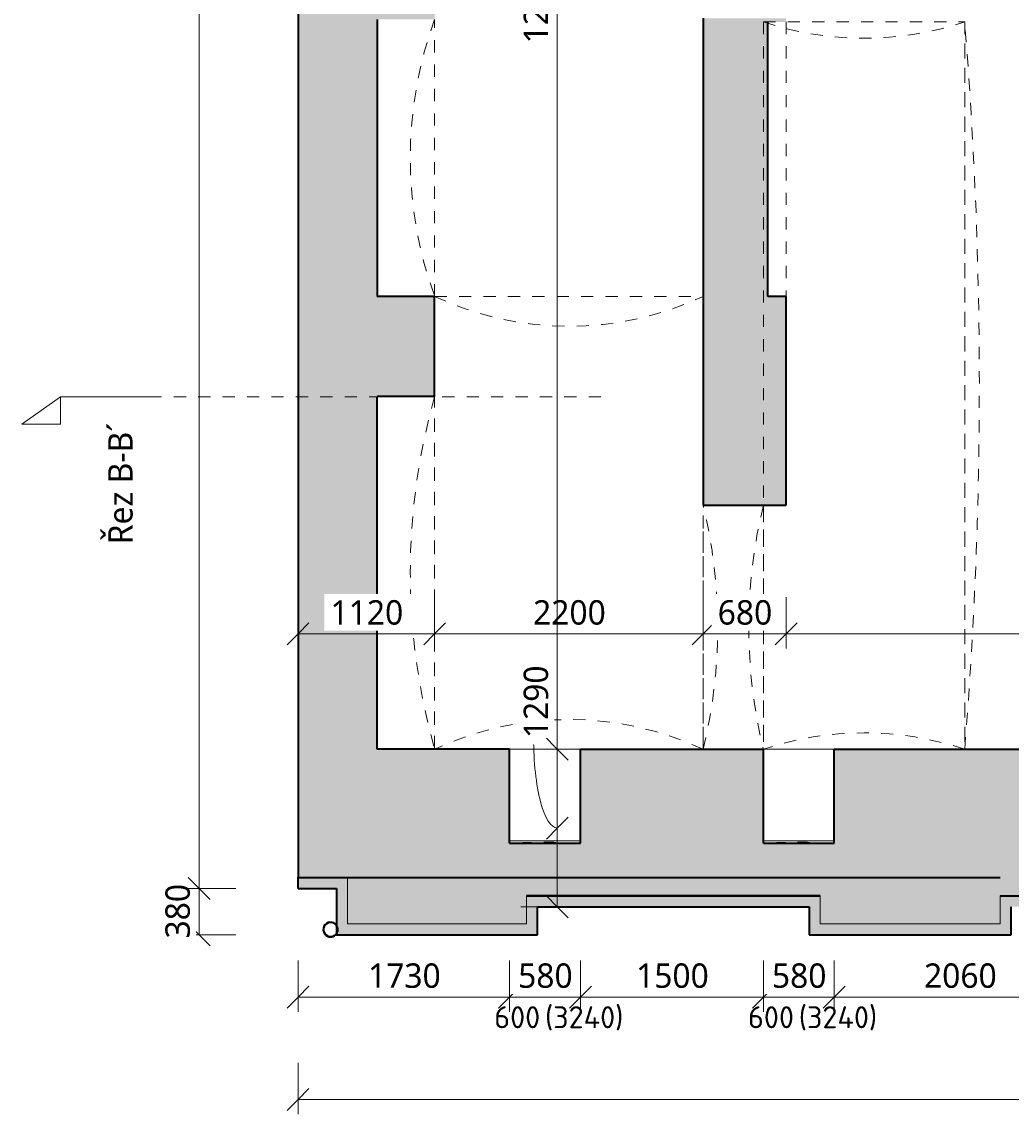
# Model space of a CAD drawing. Header units: metres. Extents: x -2.5 to 41.5, y -3.2 to 29.6.
# Tile 1 of 16: x -2.5 to 5.6, y -1.5 to 7.5. Entities that reach past the tile are written whole.
import ezdxf

# ---------------------------------------------------------------- set-up
doc = ezdxf.new("R2010")
doc.units = ezdxf.units.M
for name, pattern in [('AV - Carkovana 2mm', [0.0027, 0.002, -0.0007]), ('AV - Cerch_ 1 tecka 10mm', [0.018, 0.01, -0.004, 0, -0.004]), ('AV - Cerch_ 1 tecka 2mm', [0.004, 0.002, -0.001, 0, -0.001])]:
    doc.linetypes.add(name, pattern=pattern)
doc.layers.add('AV-KOTY', color=5, linetype='Continuous', lineweight=13, true_color=0x0000ff)
for name, color, linetype, lineweight in [('AV-KOTY-100', 7, 'Continuous', 5), ('AV-SRAFY', 7, 'Continuous', 35), ('AV-STAVBA', 7, 'Continuous', 18)]:
    doc.layers.add(name, color=color, linetype=linetype, lineweight=lineweight)
doc.styles.add('ISOCPEUR', font='isocpeur.ttf', dxfattribs={"height": 0.18})
doc.styles.add('Trebuchet MS', font='trebuc.ttf', dxfattribs={"height": 0.2})
doc.dimstyles.new('2_mm_-_O_-_Blue_-_mm', dxfattribs={"dimscale": 0.3048, "dimtxt": 0.20619, "dimasz": 0.590551, "dimexe": 0.393701, "dimexo": 0.0625, "dimgap": 0.065617, "dimtad": 1, "dimdec": 0, "dimlfac": 1000, "dimzin": 0, "dimdsep": 46, "dimtxsty": 'Trebuchet MS', "dimblk1": 'OBLIQUE', "dimblk2": 'OBLIQUE', "dimsah": 1, "dimcen": 0.09, "dimazin": 0, "dimtfac": 1, "dimtdec": 4, "dimtix": 1, "dimtmove": 0, "dimatfit": 3, "dimfxl": 0.984252, "dimfxlon": 1, "dimtvp": 1, "dimtfill": 1, "dimtolj": 1, "dimtzin": 0, "dimarcsym": 2})
doc.dimstyles.new('2_mm_-_O_-_Blue_-_mm_-_zaokrouhlena', dxfattribs={"dimscale": 0.3048, "dimtxt": 0.20619, "dimasz": 0.590551, "dimexe": 0.393701, "dimexo": 0.0625, "dimgap": 0.065617, "dimtad": 1, "dimdec": 0, "dimlfac": 1000, "dimrnd": 10, "dimzin": 0, "dimdsep": 46, "dimtxsty": 'Trebuchet MS', "dimblk1": 'OBLIQUE', "dimblk2": 'OBLIQUE', "dimsah": 1, "dimcen": 0.09, "dimazin": 0, "dimtfac": 1, "dimtdec": 4, "dimtix": 1, "dimtmove": 1, "dimatfit": 3, "dimfxl": 0.984252, "dimfxlon": 1, "dimtvp": 1, "dimtfill": 1, "dimtolj": 1, "dimtzin": 0, "dimarcsym": 2})
doc.dimstyles.new('2_mm_-_O_-_Blue_-_mm_-_zaokrouhlena_1', dxfattribs={"dimscale": 0.3048, "dimtxt": 0.20619, "dimasz": 0.590551, "dimexe": 0.393701, "dimexo": 0.0625, "dimgap": 0.065617, "dimtad": 1, "dimdec": 0, "dimlfac": 1000, "dimrnd": 10, "dimzin": 0, "dimdsep": 46, "dimtxsty": 'Trebuchet MS', "dimblk1": 'OBLIQUE', "dimblk2": 'OBLIQUE', "dimsah": 1, "dimcen": 0.09, "dimazin": 0, "dimtfac": 1, "dimtdec": 4, "dimtix": 1, "dimtmove": 0, "dimatfit": 3, "dimfxl": 0.984252, "dimfxlon": 1, "dimtvp": 1, "dimtfill": 1, "dimtolj": 1, "dimtzin": 0, "dimarcsym": 2})

# ---------------------------------------------------------------- blocks, each defined once
blk = doc.blocks.new('GM_Otvor s klenutým nadpražím - 2000x2480_1800-1655960-1PP')
at = {"layer": 'AV-STAVBA', "linetype": 'AV - Cerch_ 1 tecka 2mm', "lineweight": 13}
for p, q in [((-1, 0.25), (1, 0.25)), ((0.9165, -0.2443), (-0.9165, -0.2443))]:
    blk.add_line(p, q, dxfattribs=at)
for centre, start, end in [((0, 4.3567), 256.31445, 283.68555), ((0, -4.351), 76.31445, 103.68555)]:
    blk.add_arc(centre, 4.2267, start, end, dxfattribs=at)
blk = doc.blocks.new('GM_Otvor s klenutým nadpražím - 5960x2050_5960-876872-1PP')
at = {"layer": 'AV-STAVBA', "linetype": 'AV - Cerch_ 1 tecka 2mm', "lineweight": 13}
for p, q in [((-2.98, 0.4), (2.98, 0.4)), ((2.8965, -0.4), (-2.8965, -0.4))]:
    blk.add_line(p, q, dxfattribs=at)
for centre, start, end in [((0, 37.3417), 265.38807, 274.61193), ((0, -37.3417), 85.38807, 94.61193)]:
    blk.add_arc(centre, 37.0617, start, end, dxfattribs=at)
blk = doc.blocks.new('GM_Nika s klenutým nadpražím - 2270x2480_2200-892734-1PP')
at = {"layer": 'AV-STAVBA', "linetype": 'AV - Cerch_ 1 tecka 2mm', "lineweight": 13}
for p, q in [((1.135, 0.56), (-1.135, 0.56)), ((1.135, -0.56), (-1.135, -0.56))]:
    blk.add_line(p, q, dxfattribs=at)
blk.add_arc((0, 3.6806), 3.3206, 250.01284, 289.98716, dxfattribs=at)
blk = doc.blocks.new('GM_Nika s klenutým nadpražím - 2890x2400_3100-892733-1PP')
at = {"layer": 'AV-STAVBA', "linetype": 'AV - Cerch_ 1 tecka 2mm', "lineweight": 13}
for p, q in [((1.445, 0.56), (-1.445, 0.56)), ((1.445, -0.56), (-1.445, -0.56))]:
    blk.add_line(p, q, dxfattribs=at)
blk.add_arc((0, 5.6801), 5.3201, 254.23971, 285.76029, dxfattribs=at)
blk = doc.blocks.new('WI_nika_sklepní_s příčlemi_s klenutým nadpražím_2x šikmý parapet_ nadpraží - 580x600-1038565-1PP')
at = {"layer": 'AV-STAVBA', "linetype": 'AV - Carkovana 2mm'}
blk.add_arc((0, 5.2366), 5, 266.67498, 273.32502, dxfattribs=at)
blk = doc.blocks.new('GM_Nika_obdélníková - 2250x3050-1314340-1PP')
at = {"layer": 'AV-STAVBA', "linetype": 'AV - Cerch_ 1 tecka 2mm'}
blk.add_line((-1.125, 0.34), (1.125, 0.34), dxfattribs=at)
blk = doc.blocks.new('GM_Void_valená klenba - GM_Void_valená klenba-1524413-1PP')
at = {"layer": 'AV-STAVBA', "linetype": 'AV - Cerch_ 1 tecka 2mm', "lineweight": 13}
for p, q in [((-0.825, 2.98), (-0.825, -2.98)), ((-0.825, 2.98), (0.825, 2.98)), ((0.825, 2.98), (0.825, -2.98)), ((-0.825, -2.98), (0.825, -2.98))]:
    blk.add_line(p, q, dxfattribs=at)
for centre, start, end in [((0, 5.4456), 251.49982, 288.50018), ((0, -5.4456), 71.49982, 108.50018)]:
    blk.add_arc(centre, 2.6, start, end, dxfattribs=at)
blk = doc.blocks.new('GM_Void_valená klenba - GM_Void_valená klenba-1655889-1PP')
at = {"layer": 'AV-STAVBA', "linetype": 'AV - Cerch_ 1 tecka 2mm', "lineweight": 13}
for p, q in [((-1.1, 2.005), (-1.1, -1.705)), ((-1.1, 2.005), (1.1, 2.005)), ((1.1, 2.005), (1.1, -1.705)), ((-1.1, -1.705), (1.1, -1.705))]:
    blk.add_line(p, q, dxfattribs=at)
for centre, start, end in [((0, 4.3608), 244.971, 295.029), ((0, -4.0608), 64.971, 115.029)]:
    blk.add_arc(centre, 2.6, start, end, dxfattribs=at)
blk = doc.blocks.new('GM_Detový svod_1 - GM_Detový svod_04-1520184-1PP')
at = {"layer": 'AV-STAVBA', "lineweight": 35}
for radius, start, end in [(0.06, 65, 245), (0.058, 65, 245), (0.06, 245, 65), (0.058, 245, 65)]:
    blk.add_arc((0.0318, 0.0213), radius, start, end, dxfattribs=at)
blk = doc.blocks.new('Zdobná fasáda 1NP - Zdobná fasáda 1NP-1554848-1PP')
at = {"layer": 'AV-STAVBA', "lineweight": 35}
blk.add_hatch(color=256, dxfattribs=at).paths.add_polyline_path([(5.6098, -0.0218), (5.6098, 0.2082), (6.2098, 0.2082), (6.2098, 0.3782), (6.1198, 0.3782), (6.1198, 0.2982), (5.5198, 0.2982), (5.5198, 0.0682), (4.0436, 0.0682), (4.0436, 0.2982), (1.6386, 0.2982), (1.6386, 0.0682), (0.1698, 0.0682), (0.1698, 0.4482), (-0.2352, 0.4482), (-0.2352, 0.3582), (0.0798, 0.3582), (0.0798, -0.0218), (1.7286, -0.0218), (1.7286, 0.2082), (3.9536, 0.2082), (3.9536, -0.0218)])
for p, q in [((-0.2352, 0.3582), (-0.2352, 0.4482)), ((-0.2352, 0.4482), (0.1698, 0.4482)), ((-0.2352, 0.3582), (0.0798, 0.3582)), ((0.0798, 0.3582), (0.0798, -0.0218)), ((1.6386, 0.2982), (4.0436, 0.2982)), ((5.5198, 0.2982), (6.1198, 0.2982)), ((1.7286, -0.0218), (1.7286, 0.2082)), ((1.7286, 0.2082), (3.9536, 0.2082)), ((3.9536, 0.2082), (3.9536, -0.0218)), ((5.6098, -0.0218), (5.6098, 0.2082)), ((0.0798, -0.0218), (1.7286, -0.0218)), ((3.9536, -0.0218), (5.6098, -0.0218))]:
    blk.add_line(p, q, dxfattribs=at)
at = {"layer": 'AV-STAVBA'}
for p, q in [((0.1698, 0.4482), (0.1698, 0.0682)), ((1.6386, 0.0682), (1.6386, 0.2982)), ((4.0436, 0.2982), (4.0436, 0.0682)), ((5.5198, 0.0682), (5.5198, 0.2982)), ((0.1698, 0.0682), (1.6386, 0.0682)), ((4.0436, 0.0682), (5.5198, 0.0682))]:
    blk.add_line(p, q, dxfattribs=at)
blk = doc.blocks.new('Section - Vertikální P-46265-1PP')
at = {"layer": 'AV-KOTY', "lineweight": 5}
for p, q in [((-0.00728, 0), (-0.01046, -0.002226)), ((-0.00728, 0), (-0.00728, -0.002226)), ((0, 0), (-0.00728, 0)), ((-0.01046, -0.002226), (-0.00728, -0.002226))]:
    blk.add_line(p, q, dxfattribs=at)
blk = doc.blocks.new('DIMBLOCK1-1PP')
at = {"layer": 'AV-KOTY-100', "color": 5, "true_color": 0x0000ff}
for p, q in [((-0.2352, 2.4438), (-0.2352, 2.7438)), ((0.8848, 2.4438), (0.8848, 2.7438)), ((-0.2352, 2.4438), (-0.1452, 2.5338)), ((0.8848, 2.4438), (0.9748, 2.5338)), ((-0.2352, 2.4438), (-0.3252, 2.3538)), ((-0.2352, 2.4438), (0.8848, 2.4438)), ((-0.2352, 2.4438), (-0.2352, 2.3238)), ((0.8848, 2.4438), (0.7948, 2.3538)), ((0.8848, 2.4438), (0.8848, 2.3238))]:
    blk.add_line(p, q, dxfattribs=at)
at = {"layer": 'AV-KOTY-100', "color": 0, "insert": (0.0313, 2.7197), "char_height": 0.2, "width": 0.704541, "attachment_point": 1, "line_spacing_factor": 1.048425, "style": 'Trebuchet MS', "bg_fill": 3, "box_fill_scale": 1.25, "bg_fill_color": 256, "bg_fill_true_color": 13158600, "bg_fill_transparency": 0}
blk.add_mtext('1120', dxfattribs=at)
blk = doc.blocks.new('_Oblique')
at = {"color": 0, "linetype": 'ByBlock', "lineweight": -2}
blk.add_line((-0.5, -0.5), (0.5, 0.5), dxfattribs=at)
blk = doc.blocks.new('DIMBLOCK2-1PP')
at = {"layer": 'AV-KOTY-100', "color": 5, "true_color": 0x0000ff}
for p, q in [((0.8848, 2.4438), (0.8848, 2.7438)), ((3.0848, 2.4438), (3.0848, 2.7438)), ((0.8848, 2.4438), (0.9748, 2.5338)), ((3.0848, 2.4438), (3.1748, 2.5338)), ((0.8848, 2.4438), (0.7948, 2.3538)), ((0.8848, 2.4438), (3.0848, 2.4438)), ((0.8848, 2.4438), (0.8848, 2.3238)), ((3.0848, 2.4438), (2.9948, 2.3538)), ((3.0848, 2.4438), (3.0848, 2.3238))]:
    blk.add_line(p, q, dxfattribs=at)
at = {"layer": 'AV-KOTY-100', "color": 0, "insert": (1.6913, 2.7197), "char_height": 0.2, "width": 0.704541, "attachment_point": 1, "line_spacing_factor": 1.048425, "style": 'Trebuchet MS', "bg_fill": 3, "box_fill_scale": 1.25, "bg_fill_color": 256, "bg_fill_true_color": 13158600, "bg_fill_transparency": 0}
blk.add_mtext('2200', dxfattribs=at)
blk = doc.blocks.new('DIMBLOCK3-1PP')
at = {"layer": 'AV-KOTY-100', "color": 5, "true_color": 0x0000ff}
for p, q in [((3.0848, 2.4438), (3.0848, 2.7438)), ((3.7648, 2.4438), (3.7648, 2.7438)), ((3.0848, 2.4438), (3.1748, 2.5338)), ((3.7648, 2.4438), (3.8548, 2.5338)), ((3.0848, 2.4438), (2.9948, 2.3538)), ((3.0848, 2.4438), (3.7648, 2.4438)), ((3.0848, 2.4438), (3.0848, 2.3238)), ((3.7648, 2.4438), (3.6748, 2.3538)), ((3.7648, 2.4438), (3.7648, 2.3238))]:
    blk.add_line(p, q, dxfattribs=at)
at = {"layer": 'AV-KOTY-100', "color": 0, "insert": (3.2046, 2.7197), "char_height": 0.2, "width": 0.528406, "attachment_point": 1, "line_spacing_factor": 1.048425, "style": 'Trebuchet MS', "bg_fill": 3, "box_fill_scale": 1.25, "bg_fill_color": 256, "bg_fill_true_color": 13158600, "bg_fill_transparency": 0}
blk.add_mtext('680', dxfattribs=at)
blk = doc.blocks.new('DIMBLOCK4-1PP')
at = {"layer": 'AV-KOTY-100', "color": 5, "true_color": 0x0000ff}
for p, q in [((3.7648, 2.4438), (3.7648, 2.7438)), ((10.4648, 2.4438), (10.4648, 2.7438)), ((3.7648, 2.4438), (3.8548, 2.5338)), ((10.4648, 2.4438), (10.5548, 2.5338)), ((3.7648, 2.4438), (3.6748, 2.3538)), ((3.7648, 2.4438), (10.4648, 2.4438)), ((3.7648, 2.4438), (3.7648, 2.3238)), ((10.4648, 2.4438), (10.3748, 2.3538)), ((10.4648, 2.4438), (10.4648, 2.3238))]:
    blk.add_line(p, q, dxfattribs=at)
at = {"layer": 'AV-KOTY-100', "color": 0, "insert": (6.8213, 2.7197), "char_height": 0.2, "width": 0.704541, "attachment_point": 1, "line_spacing_factor": 1.048425, "style": 'Trebuchet MS', "bg_fill": 3, "box_fill_scale": 1.25, "bg_fill_color": 256, "bg_fill_true_color": 13158600, "bg_fill_transparency": 0}
blk.add_mtext('6700', dxfattribs=at)
blk = doc.blocks.new('DIMBLOCK37-1PP')
at = {"layer": 'AV-KOTY-100', "color": 5, "true_color": 0x0000ff}
for p, q in [((1.8902, 1.4982), (1.8002, 1.5882)), ((1.8902, 1.4982), (1.5902, 1.4982)), ((1.8902, 0.2082), (1.8902, 1.4982)), ((1.8902, 1.4982), (1.9802, 1.4082)), ((1.8902, 1.4982), (2.0102, 1.4982)), ((1.8902, 0.8532), (1.9802, 0.9432)), ((1.8902, 0.8532), (1.8002, 0.7632)), ((1.8902, 0.2082), (1.8002, 0.2982)), ((1.8902, 0.2082), (1.5902, 0.2082)), ((1.8902, 0.2082), (1.9802, 0.1182)), ((1.8902, 0.2082), (2.0102, 0.2082))]:
    blk.add_line(p, q, dxfattribs=at)
blk.add_ellipse((1.8902, 1.5891), major_axis=(0, 0.7359), ratio=0.26461, start_param=1.570796, end_param=3.141593, dxfattribs=at)
at = {"layer": 'AV-KOTY-100', "color": 0, "insert": (1.6143, 1.5891), "char_height": 0.2, "width": 0.704541, "attachment_point": 1, "rotation": 90, "line_spacing_factor": 1.048425, "style": 'Trebuchet MS', "bg_fill": 3, "box_fill_scale": 1.25, "bg_fill_color": 256, "bg_fill_true_color": 13158600, "bg_fill_transparency": 0}
blk.add_mtext('1290', dxfattribs=at)
blk = doc.blocks.new('DIMBLOCK38-1PP')
at = {"layer": 'AV-KOTY-100', "color": 5, "true_color": 0x0000ff}
for p, q in [((1.8902, 13.7982), (1.8002, 13.8882)), ((1.8902, 13.7982), (1.5902, 13.7982)), ((1.8902, 1.4982), (1.8902, 13.7982)), ((1.8902, 13.7982), (1.9802, 13.7082)), ((1.8902, 13.7982), (2.0102, 13.7982)), ((1.8902, 1.4982), (1.8002, 1.5882)), ((1.8902, 1.4982), (1.5902, 1.4982)), ((1.8902, 1.4982), (1.9802, 1.4082)), ((1.8902, 1.4982), (2.0102, 1.4982))]:
    blk.add_line(p, q, dxfattribs=at)
at = {"layer": 'AV-KOTY-100', "color": 0, "insert": (1.6143, 7.2813), "char_height": 0.2, "width": 0.880677, "attachment_point": 1, "rotation": 90, "line_spacing_factor": 1.048425, "style": 'Trebuchet MS', "bg_fill": 3, "box_fill_scale": 1.25, "bg_fill_color": 256, "bg_fill_true_color": 13158600, "bg_fill_transparency": 0}
blk.add_mtext('12300', dxfattribs=at)
blk = doc.blocks.new('DIMBLOCK50-1PP')
at = {"layer": 'AV-KOTY-100', "color": 5, "true_color": 0x0000ff}
for p, q in [((-1.046, 0.3582), (-1.136, 0.4482)), ((-1.046, 0.3582), (-1.166, 0.3582)), ((-1.046, -0.0218), (-1.046, 0.3582)), ((-1.046, 0.3582), (-0.956, 0.2682)), ((-1.046, 0.3582), (-0.746, 0.3582)), ((-1.046, -0.0218), (-1.136, 0.0682)), ((-1.046, -0.0218), (-1.166, -0.0218)), ((-1.046, -0.0218), (-0.956, -0.1118)), ((-1.046, -0.0218), (-0.746, -0.0218))]:
    blk.add_line(p, q, dxfattribs=at)
at = {"layer": 'AV-KOTY-100', "color": 0, "insert": (-1.322, -0.052), "char_height": 0.2, "width": 0.528406, "attachment_point": 1, "rotation": 90, "line_spacing_factor": 1.048425, "style": 'Trebuchet MS', "bg_fill": 3, "box_fill_scale": 1.25, "bg_fill_color": 256, "bg_fill_true_color": 13158600, "bg_fill_transparency": 0}
blk.add_mtext('380', dxfattribs=at)
blk = doc.blocks.new('DIMBLOCK51-1PP')
at = {"layer": 'AV-KOTY-100', "color": 5, "true_color": 0x0000ff}
for p, q in [((-1.046, 27.8756), (-1.136, 27.9656)), ((-1.046, 27.8756), (-1.166, 27.8756)), ((-1.046, 0.3582), (-1.046, 27.8756)), ((-1.046, 27.8756), (-0.956, 27.7856)), ((-1.046, 27.8756), (-0.746, 27.8756)), ((-1.046, 0.3582), (-1.136, 0.4482)), ((-1.046, 0.3582), (-1.166, 0.3582)), ((-1.046, 0.3582), (-0.956, 0.2682)), ((-1.046, 0.3582), (-0.746, 0.3582))]:
    blk.add_line(p, q, dxfattribs=at)
at = {"layer": 'AV-KOTY-100', "color": 0, "insert": (-1.322, 13.75), "char_height": 0.2, "width": 0.880677, "attachment_point": 1, "rotation": 90, "line_spacing_factor": 1.048425, "style": 'Trebuchet MS', "bg_fill": 3, "box_fill_scale": 1.25, "bg_fill_color": 256, "bg_fill_true_color": 13158600, "bg_fill_transparency": 0}
blk.add_mtext('27520', dxfattribs=at)
blk = doc.blocks.new('DIMBLOCK71-1PP')
at = {"layer": 'AV-KOTY-100', "color": 5, "true_color": 0x0000ff}
for p, q in [((-0.2352, -0.5321), (-0.2352, -0.2321)), ((1.4991, -0.5321), (1.4991, -0.2321)), ((-0.2352, -0.5321), (-0.1452, -0.4421)), ((1.4991, -0.5321), (1.5891, -0.4421)), ((-0.2352, -0.5321), (-0.3252, -0.6221)), ((-0.2352, -0.5321), (1.4991, -0.5321)), ((-0.2352, -0.5321), (-0.2352, -0.6521)), ((1.4991, -0.5321), (1.4091, -0.6221)), ((1.4991, -0.5321), (1.4991, -0.6521))]:
    blk.add_line(p, q, dxfattribs=at)
at = {"layer": 'AV-KOTY-100', "color": 0, "insert": (0.3384, -0.2561), "char_height": 0.2, "width": 0.704541, "attachment_point": 1, "line_spacing_factor": 1.048425, "style": 'Trebuchet MS', "bg_fill": 3, "box_fill_scale": 1.25, "bg_fill_color": 256, "bg_fill_true_color": 13158600, "bg_fill_transparency": 0}
blk.add_mtext('1730', dxfattribs=at)
blk = doc.blocks.new('DIMBLOCK72-1PP')
at = {"layer": 'AV-KOTY-100', "color": 5, "true_color": 0x0000ff}
for p, q in [((1.4991, -0.5321), (1.4991, -0.2321)), ((2.0791, -0.5321), (2.0791, -0.2321)), ((1.4991, -0.5321), (1.5891, -0.4421)), ((2.0791, -0.5321), (2.1691, -0.4421)), ((1.4991, -0.5321), (1.4091, -0.6221)), ((1.4991, -0.5321), (2.0791, -0.5321)), ((1.4991, -0.5321), (1.4991, -0.6521)), ((2.0791, -0.5321), (1.9891, -0.6221)), ((2.0791, -0.5321), (2.0791, -0.6521))]:
    blk.add_line(p, q, dxfattribs=at)
at = {"layer": 'AV-KOTY-100', "color": 0, "insert": (1.5689, -0.2561), "char_height": 0.2, "width": 0.528406, "attachment_point": 1, "line_spacing_factor": 1.048425, "style": 'Trebuchet MS', "bg_fill": 3, "box_fill_scale": 1.25, "bg_fill_color": 256, "bg_fill_true_color": 13158600, "bg_fill_transparency": 0}
blk.add_mtext('580', dxfattribs=at)
blk = doc.blocks.new('DIMBLOCK73-1PP')
at = {"layer": 'AV-KOTY-100', "color": 5, "true_color": 0x0000ff}
for p, q in [((2.0791, -0.5321), (2.0791, -0.2321)), ((3.5791, -0.5321), (3.5791, -0.2321)), ((2.0791, -0.5321), (2.1691, -0.4421)), ((3.5791, -0.5321), (3.6691, -0.4421)), ((2.0791, -0.5321), (1.9891, -0.6221)), ((2.0791, -0.5321), (3.5791, -0.5321)), ((2.0791, -0.5321), (2.0791, -0.6521)), ((3.5791, -0.5321), (3.4891, -0.6221)), ((3.5791, -0.5321), (3.5791, -0.6521))]:
    blk.add_line(p, q, dxfattribs=at)
at = {"layer": 'AV-KOTY-100', "color": 0, "insert": (2.5355, -0.2561), "char_height": 0.2, "width": 0.704541, "attachment_point": 1, "line_spacing_factor": 1.048425, "style": 'Trebuchet MS', "bg_fill": 3, "box_fill_scale": 1.25, "bg_fill_color": 256, "bg_fill_true_color": 13158600, "bg_fill_transparency": 0}
blk.add_mtext('1500', dxfattribs=at)
blk = doc.blocks.new('DIMBLOCK74-1PP')
at = {"layer": 'AV-KOTY-100', "color": 5, "true_color": 0x0000ff}
for p, q in [((3.5791, -0.5321), (3.5791, -0.2321)), ((4.1591, -0.5321), (4.1591, -0.2321)), ((3.5791, -0.5321), (3.6691, -0.4421)), ((4.1591, -0.5321), (4.2491, -0.4421)), ((3.5791, -0.5321), (3.4891, -0.6221)), ((3.5791, -0.5321), (4.1591, -0.5321)), ((3.5791, -0.5321), (3.5791, -0.6521)), ((4.1591, -0.5321), (4.0691, -0.6221)), ((4.1591, -0.5321), (4.1591, -0.6521))]:
    blk.add_line(p, q, dxfattribs=at)
at = {"layer": 'AV-KOTY-100', "color": 0, "insert": (3.6489, -0.2561), "char_height": 0.2, "width": 0.528406, "attachment_point": 1, "line_spacing_factor": 1.048425, "style": 'Trebuchet MS', "bg_fill": 3, "box_fill_scale": 1.25, "bg_fill_color": 256, "bg_fill_true_color": 13158600, "bg_fill_transparency": 0}
blk.add_mtext('580', dxfattribs=at)
blk = doc.blocks.new('DIMBLOCK75-1PP')
at = {"layer": 'AV-KOTY-100', "color": 5, "true_color": 0x0000ff}
for p, q in [((4.1591, -0.5321), (4.1591, -0.2321)), ((6.2191, -0.5321), (6.2191, -0.2321)), ((4.1591, -0.5321), (4.2491, -0.4421)), ((6.2191, -0.5321), (6.3091, -0.4421)), ((4.1591, -0.5321), (4.0691, -0.6221)), ((4.1591, -0.5321), (6.2191, -0.5321)), ((4.1591, -0.5321), (4.1591, -0.6521)), ((6.2191, -0.5321), (6.1291, -0.6221)), ((6.2191, -0.5321), (6.2191, -0.6521))]:
    blk.add_line(p, q, dxfattribs=at)
at = {"layer": 'AV-KOTY-100', "color": 0, "insert": (4.8955, -0.2561), "char_height": 0.2, "width": 0.704541, "attachment_point": 1, "line_spacing_factor": 1.048425, "style": 'Trebuchet MS', "bg_fill": 3, "box_fill_scale": 1.25, "bg_fill_color": 256, "bg_fill_true_color": 13158600, "bg_fill_transparency": 0}
blk.add_mtext('2060', dxfattribs=at)
blk = doc.blocks.new('DIMBLOCK99-1PP')
at = {"layer": 'AV-KOTY-100', "color": 5, "true_color": 0x0000ff}
for p, q in [((-0.2352, -1.3711), (-0.2352, -1.0711)), ((39.7648, -1.3711), (39.7648, -1.0711)), ((-0.2352, -1.3711), (-0.1452, -1.2811)), ((39.7648, -1.3711), (39.8548, -1.2811)), ((-0.2352, -1.3711), (-0.3252, -1.4611)), ((-0.2352, -1.3711), (39.7648, -1.3711)), ((-0.2352, -1.3711), (-0.2352, -1.4911)), ((39.7648, -1.3711), (39.6748, -1.4611)), ((39.7648, -1.3711), (39.7648, -1.4911))]:
    blk.add_line(p, q, dxfattribs=at)
at = {"layer": 'AV-KOTY-100', "color": 0, "insert": (19.3979, -1.0952), "char_height": 0.2, "width": 0.880677, "attachment_point": 1, "line_spacing_factor": 1.048425, "style": 'Trebuchet MS', "bg_fill": 3, "box_fill_scale": 1.25, "bg_fill_color": 256, "bg_fill_true_color": 13158600, "bg_fill_transparency": 0}
blk.add_mtext('40000', dxfattribs=at)

msp = doc.modelspace()

# ---------------------------------------------------------------- hatches: boundary and pattern name
at = {"layer": 'AV-SRAFY', "lineweight": 5}
for points in [[(0.4148, 1.4982), (0.4148, 4.3882), (0.8848, 4.3882), (0.8848, 5.2082), (0.4148, 5.2082), (0.4148, 7.4782), (0.8848, 7.4782), (0.8848, 13.7982), (-0.2352, 13.7982), (-0.2352, 1.4982)], [(4.0436, 0.2982), (4.0436, 0.4482), (1.6386, 0.4482), (1.6386, 0.2982), (2.5231, 0.2982)]]:
    msp.add_hatch(color=256, dxfattribs=at).paths.add_polyline_path(points)
at = {"layer": 'AV-SRAFY', "lineweight": 18}
msp.add_hatch(color=256, dxfattribs=at).paths.add_polyline_path([(3.7648, 3.4982), (3.7648, 5.2082), (3.6148, 5.2082), (3.6148, 7.4582), (3.7648, 7.4582), (3.7648, 7.4882), (3.0848, 7.4882), (3.0848, 3.4982)])
at = {"layer": 'AV-SRAFY', "lineweight": 5}
h = msp.add_hatch(color=256, dxfattribs=at)
h.paths.add_polyline_path([(2.0791, 1.1651), (3.5791, 1.1651), (3.5791, 1.4982), (2.0791, 1.4982)])
h.paths.add_polyline_path([(-0.2352, 1.1651), (1.4991, 1.1651), (1.4991, 1.4982), (-0.2352, 1.4982)])
h.paths.add_polyline_path([(4.1591, 1.1651), (6.2191, 1.1651), (6.2191, 1.4982), (4.1591, 1.4982)])
h.paths.add_polyline_path([(10.8648, 1.1651), (10.8648, 1.3982), (10.4648, 1.3982), (10.4648, 1.4982), (10.4191, 1.4982), (10.4191, 1.2264), (9.1191, 1.2264), (9.1191, 1.4982), (7.5191, 1.4982), (7.5191, 1.1651), (10.4191, 1.1651)])
h = msp.add_hatch(color=256, dxfattribs=at)
h.paths.add_polyline_path([(10.8648, 0.4482), (10.8648, 1.1651), (10.4191, 1.1651), (10.4191, 0.4482)])
h.paths.add_polyline_path([(7.5191, 0.4482), (9.1191, 0.4482), (9.1191, 1.1651), (7.5191, 1.1651), (7.5191, 0.4982)])
h.paths.add_polyline_path([(5.5198, 0.4482), (6.2191, 0.4482), (6.2191, 1.1651), (4.1591, 1.1651), (4.1591, 0.7282), (3.5791, 0.7282), (3.5791, 1.1651), (2.0791, 1.1651), (2.0791, 0.7282), (1.4991, 0.7282), (1.4991, 1.1651), (-0.2352, 1.1651), (-0.2352, 0.4482), (2.5231, 0.4482)])
h = msp.add_hatch(color=256, dxfattribs=at)
h.paths.add_polyline_path([(5.5198, 0.0682), (5.5198, 0.4482), (4.0436, 0.4482), (4.0436, 0.0682)])
h.paths.add_polyline_path([(0.9275, 0.0682), (1.6386, 0.0682), (1.6386, 0.4482), (0.1698, 0.4482), (0.1698, 0.0682)])
h = msp.add_hatch(color=256, dxfattribs=at)
h.paths.add_polyline_path([(16.3798, 0.2982), (16.9084, 0.2982), (16.9084, 0.4482), (16.2848, 0.4482), (16.2848, 0.3782), (16.3798, 0.3782)])
h.paths.add_polyline_path([(14.8798, 0.2982), (14.8798, 0.3782), (14.9848, 0.3782), (14.9848, 0.4482), (13.3398, 0.4482), (13.3398, 0.3782), (13.4598, 0.3782), (13.4598, 0.2982)])
h.paths.add_polyline_path([(11.9598, 0.2982), (11.9598, 0.3782), (12.0398, 0.3782), (12.0398, 0.4482), (10.4191, 0.4482), (10.4191, 0.3782), (10.5398, 0.3782), (10.5398, 0.2982)])
h.paths.add_polyline_path([(9.0398, 0.2982), (9.0398, 0.3782), (9.1191, 0.3782), (9.1191, 0.4482), (7.5191, 0.4482), (7.5191, 0.3782), (7.6198, 0.3782), (7.6198, 0.2982), (8.9052, 0.2982)])
h.paths.add_polyline_path([(6.1198, 0.2982), (6.1198, 0.3782), (6.2191, 0.3782), (6.2191, 0.4482), (5.5198, 0.4482), (5.5198, 0.2982)])

# ---------------------------------------------------------------- linework, layer by layer
at = {"layer": 'AV-KOTY', "linetype": 'AV - Cerch_ 1 tecka 10mm', "lineweight": 5}
msp.add_line((-1.4528, 4.3854), (2.2755, 4.3854), dxfattribs=at)
at = {"layer": 'AV-STAVBA', "lineweight": 35}
for p, q in [((-0.2352, 27.8756), (-0.2352, 0.4482)), ((0.4148, 7.4782), (0.4148, 5.2082)), ((3.0848, 7.4882), (3.0848, 3.4982)), ((3.6148, 5.2082), (3.6148, 7.4582)), ((0.8848, 5.2082), (0.4148, 5.2082)), ((0.8848, 4.3882), (0.8848, 5.2082)), ((3.7648, 5.2082), (3.6148, 5.2082)), ((3.7648, 3.4982), (3.7648, 5.2082)), ((0.4148, 1.4982), (0.4148, 4.3882)), ((0.8848, 4.3882), (0.4148, 4.3882)), ((3.0848, 3.4982), (3.7648, 3.4982)), ((1.4991, 1.4982), (0.4148, 1.4982)), ((1.4991, 0.7282), (1.4991, 1.4982)), ((2.0791, 1.4982), (3.5791, 1.4982)), ((2.0791, 0.7282), (2.0791, 1.4982)), ((3.5791, 0.7282), (3.5791, 1.4982)), ((4.1591, 1.4982), (6.2191, 1.4982)), ((4.1591, 0.7282), (4.1591, 1.4982)), ((1.4991, 0.7282), (2.0791, 0.7282)), ((3.5791, 0.7282), (4.1591, 0.7282)), ((-0.2352, 0.4482), (5.5198, 0.4482)), ((4.0436, 0.2982), (1.6386, 0.2982)), ((5.5198, 0.2982), (6.1198, 0.2982))]:
    msp.add_line(p, q, dxfattribs=at)
at = {"layer": 'AV-STAVBA'}
for p, q in [((1.4991, 1.4982), (2.0791, 1.4982)), ((3.5791, 1.4982), (4.1591, 1.4982)), ((2.0791, 0.7482), (1.4991, 0.7482)), ((4.1591, 0.7482), (3.5791, 0.7482)), ((0.1698, 0.4482), (0.1698, 0.0682)), ((1.6386, 0.0682), (1.6386, 0.2982)), ((4.0436, 0.2982), (4.0436, 0.0682)), ((5.5198, 0.0682), (5.5198, 0.2982)), ((0.1698, 0.0682), (1.6386, 0.0682)), ((4.0436, 0.0682), (5.5198, 0.0682))]:
    msp.add_line(p, q, dxfattribs=at)

# ---------------------------------------------------------------- block references
at = {"layer": 'AV-KOTY', "lineweight": 5, "xscale": 99.99999999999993, "yscale": 99.99999999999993, "zscale": 99.99999999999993}
msp.add_blockref('Section - Vertikální P-46265-1PP', (-1.4528, 4.3854), dxfattribs=at)
at = {"layer": 'AV-STAVBA', "linetype": 'AV - Cerch_ 1 tecka 2mm', "lineweight": 13, "rotation": 269.9999999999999}
for name, p in [('GM_Nika s klenutým nadpražím - 2270x2480_2200-892734-1PP', (0.3248, 6.3432)), ('GM_Otvor s klenutým nadpražím - 5960x2050_5960-876872-1PP', (5.6291, 4.4782)), ('GM_Nika s klenutým nadpražím - 2890x2400_3100-892733-1PP', (0.3248, 2.9432)), ('GM_Otvor s klenutým nadpražím - 2000x2480_1800-1655960-1PP', (3.3291, 2.4982))]:
    msp.add_blockref(name, p, dxfattribs=at)
at = {"layer": 'AV-STAVBA', "linetype": 'AV - Cerch_ 1 tecka 2mm', "lineweight": 13}
for name, p in [('GM_Void_valená klenba - GM_Void_valená klenba-1524413-1PP', (4.4041, 4.4782)), ('GM_Void_valená klenba - GM_Void_valená klenba-1655889-1PP', (1.9848, 3.2032))]:
    msp.add_blockref(name, p, dxfattribs=at)
at = {"layer": 'AV-STAVBA', "rotation": 269.9999999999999}
msp.add_blockref('GM_Nika_obdélníková - 2250x3050-1314340-1PP', (3.4248, 6.3332), dxfattribs=at)
at = {"layer": 'AV-STAVBA', "linetype": 'AV - Carkovana 2mm', "rotation": 180}
for p in [(1.7891, 0.9732), (3.8691, 0.9732)]:
    msp.add_blockref('WI_nika_sklepní_s příčlemi_s klenutým nadpražím_2x šikmý parapet_ nadpraží - 580x600-1038565-1PP', p, dxfattribs=at)
at = {"layer": 'AV-STAVBA', "lineweight": 35}
for name in ['Zdobná fasáda 1NP - Zdobná fasáda 1NP-1554848-1PP', 'GM_Detový svod_1 - GM_Detový svod_04-1520184-1PP']:
    msp.add_blockref(name, (0, 0), dxfattribs=at)

# ---------------------------------------------------------------- texts
at = {"layer": 'AV-KOTY', "lineweight": 5, "insert": (-1.7911, 3.1781), "char_height": 0.2, "width": 1.346835, "attachment_point": 1, "rotation": 90, "style": 'Trebuchet MS'}
msp.add_mtext('Řez B-B´', dxfattribs=at)
at = {"layer": 'AV-KOTY', "lineweight": 5, "char_height": 0.18, "attachment_point": 1, "style": 'ISOCPEUR'}
for s, insert, width in [('600', (1.3727, -0.6071), 0.456962), ('(3240)', (1.7889, -0.6071), 0.809704), ('600', (3.4527, -0.6071), 0.456962), ('(3240)', (3.8689, -0.6071), 0.809704)]:
    msp.add_mtext(s, dxfattribs=dict(at, insert=insert, width=width))

# ---------------------------------------------------------------- dimensions: what is measured, and where the dimension line sits
at = {"layer": 'AV-KOTY', "lineweight": 5}
dim = msp.add_linear_dim(base=(-1.046, 0.3582), p1=(-0.746, -0.0218), p2=(-0.746, 0.3582), angle=90, dimstyle='2_mm_-_O_-_Blue_-_mm_-_zaokrouhlena_1', override={"dimpost": '<>', "dimfxl": 0.38}, dxfattribs=at)
dim.commit()
dim.dimension.update_dxf_attribs({"geometry": 'DIMBLOCK50-1PP', "text_midpoint": (-1.1678, 0.1682)})
dim = msp.add_linear_dim(base=(39.7648, -1.3711), p1=(-0.2352, -1.0711), p2=(39.7648, -1.0711), dimstyle='2_mm_-_O_-_Blue_-_mm_-_zaokrouhlena_1', override={"dimpost": '<>', "dimfxl": 40}, dxfattribs=at)
dim.commit()
dim.dimension.update_dxf_attribs({"geometry": 'DIMBLOCK99-1PP', "text_midpoint": (19.7648, -1.2494)})

# ---------------------------------------------------------------- next in the draw order: dimensions: what is measured, and where the dimension line sits
dim = msp.add_linear_dim(base=(-1.046, 27.8756), p1=(-0.746, 0.3582), p2=(-0.746, 27.8756), angle=90, dimstyle='2_mm_-_O_-_Blue_-_mm_-_zaokrouhlena_1', override={"dimpost": '<>', "dimfxl": 27.517414}, dxfattribs=at)
dim.commit()
dim.dimension.update_dxf_attribs({"geometry": 'DIMBLOCK51-1PP', "text_midpoint": (-1.1678, 14.1169)})
for base, p1, p2, dimstyle, override, picture, middle in [((0.8848, 2.4438), (-0.2352, 2.7438), (0.8848, 2.7438), '2_mm_-_O_-_Blue_-_mm', {"dimpost": '<>', "dimfxl": 1.12}, 'DIMBLOCK1-1PP', (0.3248, 2.5655)), ((1.4991, -0.5321), (-0.2352, -0.2321), (1.4991, -0.2321), '2_mm_-_O_-_Blue_-_mm_-_zaokrouhlena_1', {"dimpost": '<>', "dimfxl": 1.734257}, 'DIMBLOCK71-1PP', (0.6319, -0.4103))]:
    dim = msp.add_linear_dim(base=base, p1=p1, p2=p2, dimstyle=dimstyle, override=override, dxfattribs=at)
    dim.commit()
    dim.dimension.update_dxf_attribs({"geometry": picture, "text_midpoint": middle})

# ---------------------------------------------------------------- next in the draw order: dimensions: what is measured, and where the dimension line sits
for base, p1, p2, dimstyle, override, picture, middle in [((3.0848, 2.4438), (0.8848, 2.7438), (3.0848, 2.7438), '2_mm_-_O_-_Blue_-_mm', {"dimpost": '<>', "dimfxl": 2.2}, 'DIMBLOCK2-1PP', (1.9848, 2.5655)), ((2.0791, -0.5321), (1.4991, -0.2321), (2.0791, -0.2321), '2_mm_-_O_-_Blue_-_mm_-_zaokrouhlena_1', {"dimpost": '<>', "dimfxl": 0.58}, 'DIMBLOCK72-1PP', (1.7891, -0.4103))]:
    dim = msp.add_linear_dim(base=base, p1=p1, p2=p2, dimstyle=dimstyle, override=override, dxfattribs=at)
    dim.commit()
    dim.dimension.update_dxf_attribs({"geometry": picture, "text_midpoint": middle})

# ---------------------------------------------------------------- next in the draw order: dimensions: what is measured, and where the dimension line sits
for base, p1, p2, dimstyle, override, picture, middle in [((3.7648, 2.4438), (3.0848, 2.7438), (3.7648, 2.7438), '2_mm_-_O_-_Blue_-_mm', {"dimpost": '<>', "dimfxl": 0.68}, 'DIMBLOCK3-1PP', (3.4248, 2.5659)), ((3.5791, -0.5321), (2.0791, -0.2321), (3.5791, -0.2321), '2_mm_-_O_-_Blue_-_mm_-_zaokrouhlena_1', {"dimpost": '<>', "dimfxl": 1.5}, 'DIMBLOCK73-1PP', (2.8291, -0.4103))]:
    dim = msp.add_linear_dim(base=base, p1=p1, p2=p2, dimstyle=dimstyle, override=override, dxfattribs=at)
    dim.commit()
    dim.dimension.update_dxf_attribs({"geometry": picture, "text_midpoint": middle})
dim = msp.add_linear_dim(base=(1.8902, 1.4982), p1=(1.5902, 0.2082), p2=(1.5902, 1.4982), angle=90, dimstyle='2_mm_-_O_-_Blue_-_mm_-_zaokrouhlena', override={"dimpost": '<>', "dimfxl": 1.29}, dxfattribs=at)
dim.commit()
dim.dimension.update_dxf_attribs({"geometry": 'DIMBLOCK37-1PP', "text_midpoint": (1.7476, 1.9414), "dimtype": 160, "text_rotation": 90})

# ---------------------------------------------------------------- next in the draw order: dimensions: what is measured, and where the dimension line sits
dim = msp.add_linear_dim(base=(1.8902, 13.7982), p1=(1.5902, 1.4982), p2=(1.5902, 13.7982), angle=90, dimstyle='2_mm_-_O_-_Blue_-_mm_-_zaokrouhlena_1', override={"dimpost": '<>', "dimfxl": 12.3}, dxfattribs=at)
dim.commit()
dim.dimension.update_dxf_attribs({"geometry": 'DIMBLOCK38-1PP', "text_midpoint": (1.7685, 7.6482)})
for base, p1, p2, dimstyle, override, picture, middle in [((10.4648, 2.4438), (3.7648, 2.7438), (10.4648, 2.7438), '2_mm_-_O_-_Blue_-_mm', {"dimpost": '<>', "dimfxl": 6.7}, 'DIMBLOCK4-1PP', (7.1148, 2.5659)), ((4.1591, -0.5321), (3.5791, -0.2321), (4.1591, -0.2321), '2_mm_-_O_-_Blue_-_mm_-_zaokrouhlena_1', {"dimpost": '<>', "dimfxl": 0.58}, 'DIMBLOCK74-1PP', (3.8691, -0.4103))]:
    dim = msp.add_linear_dim(base=base, p1=p1, p2=p2, dimstyle=dimstyle, override=override, dxfattribs=at)
    dim.commit()
    dim.dimension.update_dxf_attribs({"geometry": picture, "text_midpoint": middle})

# ---------------------------------------------------------------- next in the draw order: dimensions: what is measured, and where the dimension line sits
dim = msp.add_linear_dim(base=(6.2191, -0.5321), p1=(4.1591, -0.2321), p2=(6.2191, -0.2321), dimstyle='2_mm_-_O_-_Blue_-_mm_-_zaokrouhlena_1', override={"dimpost": '<>', "dimfxl": 2.06}, dxfattribs=at)
dim.commit()
dim.dimension.update_dxf_attribs({"geometry": 'DIMBLOCK75-1PP', "text_midpoint": (5.1891, -0.41)})

doc.saveas('drawing.dxf')
